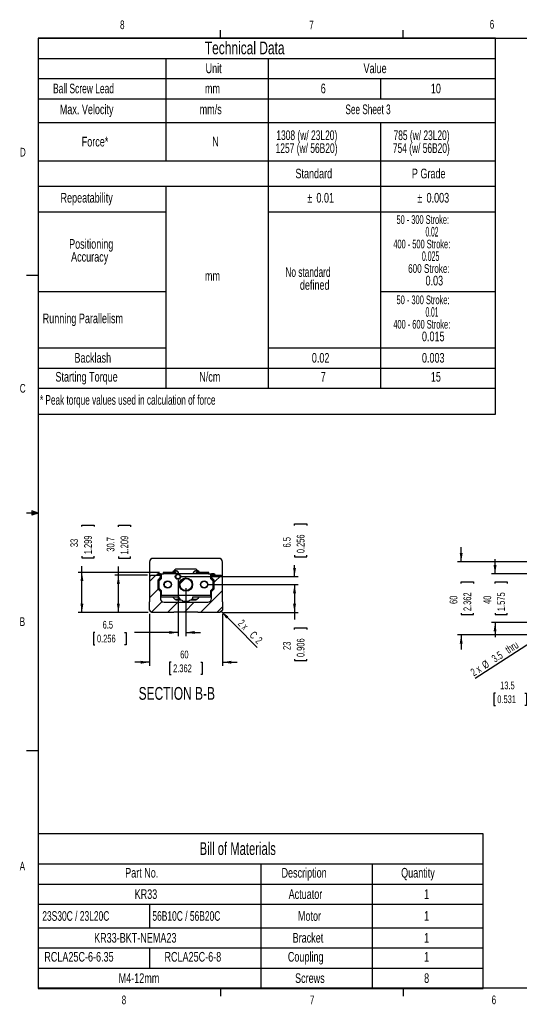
# Paper-space layout 'Layout1' of a CAD drawing. Extents: x 11 to 421, y 5 to 275.
# Tile 1 of 7: x 11 to 148, y 6 to 275. Entities that reach past the tile are written whole.
import ezdxf
from ezdxf.enums import TextEntityAlignment as Align

# ---------------------------------------------------------------- set-up
doc = ezdxf.new("R2010")
doc.units = 0
doc.layers.get('0').update_dxf_attribs({"linetype": 'CONTINUOUS'})
doc.dimstyles.new('SLDDIMSTYLE0', dxfattribs={"dimtxt": 2.116667, "dimasz": 2.4, "dimexe": 0, "dimexo": 0.0625, "dimgap": 0.529167, "dimtad": 0, "dimlfac": 3, "dimrnd": 1e-09, "dimzin": 12, "dimsah": 1, "dimcen": 0.09, "dimazin": 3, "dimtfac": 1, "dimtofl": 0, "dimtmove": 0, "dimatfit": 3})
doc.dimstyles.new('SLDDIMSTYLE1', dxfattribs={"dimtxt": 2.116667, "dimasz": 2.4, "dimexe": 0, "dimexo": 0.0625, "dimgap": 0.529167, "dimtad": 0, "dimlfac": 3, "dimrnd": 1e-09, "dimzin": 12, "dimsah": 1, "dimcen": 0.09, "dimazin": 3, "dimtfac": 1, "dimtmove": 0, "dimatfit": 3})
doc.dimstyles.new('SLDDIMSTYLE3', dxfattribs={"dimtxt": 2.116667, "dimasz": 2.4, "dimexe": 0, "dimexo": 0.0625, "dimgap": 0.529167, "dimtad": 1, "dimlfac": 3, "dimrnd": 1e-09, "dimzin": 12, "dimblk1": 'NONE', "dimsah": 1, "dimcen": 0, "dimazin": 3, "dimtfac": 1, "dimtmove": 0, "dimatfit": 3})

# ---------------------------------------------------------------- blocks, each defined once
blk = doc.blocks.new('SW_TABLEANNOTATION_2')
at = {"color": 0, "linetype": 'CONTINUOUS'}
for p, q in [((0, 0), (0, -42.31)), ((121.99, 0), (0, 0)), ((121.99, -42.31), (121.99, 0)), ((0, -8.23), (121.99, -8.23)), ((61, -8.23), (61, -42.31)), ((91.49, -8.23), (91.49, -42.31)), ((0, -13.76), (121.99, -13.76)), ((0, -19.28), (121.99, -19.28)), ((30.5, -19.28), (30.5, -25.73)), ((0, -25.73), (121.99, -25.73)), ((0, -31.25), (121.99, -31.25)), ((30.5, -31.25), (30.5, -36.78)), ((0, -36.78), (121.99, -36.78)), ((0, -42.31), (121.99, -42.31))]:
    blk.add_line(p, q, dxfattribs=at)
for s, height, width, p in [('Bill of Materials', 3.5, 0.658824, (44.24, -6.82)), ('Part No.', 2.646, 0.7, (23.83, -12.76)), ('Description', 2.6458, 0.7, (66.68, -12.76)), ('Quantity', 2.646, 0.7, (99.47, -12.76)), ('KR33', 2.646, 0.7, (26.43, -18.61)), ('Actuator', 2.646, 0.7, (68.64, -18.61)), ('1', 2.65, 0.7, (105.77, -18.61)), ('23S30C / 23L20C', 2.6458, 0.653333, (1.12, -24.6)), ('56B10C / 56B20C', 2.6458, 0.653333, (31.29, -24.6)), ('Motor', 2.646, 0.7, (71.19, -24.6)), ('1', 2.65, 0.7, (105.77, -24.6)), ('Bracket', 2.646, 0.7, (69.73, -30.58)), ('KR33-BKT-NEMA23', 2.6458, 0.7, (15.32, -30.58)), ('1', 2.65, 0.7, (105.77, -30.58)), ('RCLA25C-6-6.35', 2.6458, 0.7, (1.67, -35.78)), ('RCLA25C-6-8', 2.6458, 0.7, (34.61, -35.78)), ('Coupling', 2.646, 0.7, (68.42, -35.78)), ('1', 2.65, 0.7, (105.77, -35.78)), ('M4-12mm', 2.646, 0.7, (22.05, -41.63)), ('Screws', 2.646, 0.7, (70.4, -41.63)), ('8', 2.65, 0.7, (105.77, -41.63))]:
    blk.add_text(s, height=height, dxfattribs=dict(at, width=width)).set_placement(p, align=Align.BOTTOM_LEFT)
blk = doc.blocks.new('SW_TABLEANNOTATION_3')
at = {"color": 0, "linetype": 'CONTINUOUS'}
for p, q in [((0, 0), (0, -103.03)), ((125.35, 0), (0, 0)), ((125.35, -103.03), (125.35, 0)), ((0, -5.53), (125.35, -5.53)), ((35.03, -5.53), (35.03, -33.62)), ((63.03, -5.53), (63.03, -95.89)), ((0, -11.05), (125.35, -11.05)), ((93.83, -11.05), (93.83, -16.58)), ((0, -16.58), (125.35, -16.58)), ((0, -23.14), (125.35, -23.14)), ((93.83, -23.14), (93.83, -95.89)), ((0, -33.62), (125.35, -33.62)), ((0, -40.59), (125.35, -40.59)), ((35.03, -40.59), (35.03, -95.89)), ((0, -47.56), (35.03, -47.56)), ((63.03, -47.56), (125.35, -47.56)), ((0, -69.42), (35.03, -69.42)), ((93.83, -69.42), (125.35, -69.42)), ((0, -84.84), (35.03, -84.84)), ((63.03, -84.84), (125.35, -84.84)), ((0, -90.37), (125.35, -90.37)), ((0, -95.89), (125.35, -95.89)), ((0, -103.03), (125.35, -103.03))]:
    blk.add_line(p, q, dxfattribs=at)
for s, height, width, p in [('Technical Data', 3.5, 0.7, (45.68, -5.47)), ('Unit', 2.646, 0.7, (45.89, -10.38)), ('Value', 2.646, 0.7, (89.18, -10.38)), ('Ball Screw Lead', 2.6458, 0.653333, (4.08, -15.9)), ('mm', 2.646, 0.7, (45.72, -15.9)), ('6', 2.65, 0.7, (77.45, -15.9)), ('10', 2.646, 0.7, (107.63, -15.9)), ('Max. Velocity', 2.6458, 0.7, (5.93, -21.62)), ('mm/s', 2.646, 0.7, (44.27, -21.62)), ('See Sheet 3', 2.6458, 0.636364, (84.22, -21.62)), ('Force*', 2.646, 0.7, (11.94, -30.47)), ('1308 (w/ 23L20)', 2.6458, 0.653333, (65.28, -28.71)), ('785 (w/ 23L20)', 2.6458, 0.65, (97.41, -28.71)), ('N', 2.65, 0.7, (47.72, -30.47)), ('1257 (w/ 56B20)', 2.6458, 0.653333, (65.08, -32.24)), ('754 (w/ 56B20)', 2.6458, 0.65, (97.22, -32.24)), ('Standard', 2.646, 0.7, (70.52, -39.2)), ('P Grade', 2.646, 0.7, (102.43, -39.2)), ('Repeatability', 2.6458, 0.7, (6.13, -45.84)), ('%%p', 2.646, 0.7, (73.75, -45.84)), ('0.01', 2.646, 0.7, (76.27, -45.84)), ('%%p', 2.646, 0.7, (103.93, -45.84)), ('0.003', 2.646, 0.7, (106.45, -45.84)), ('50 - 300 Stroke:', 2.3813, 0.634375, (98.23, -51.61)), ('0.02                   ', 2.6458, 0.41087, (106.17, -55.14)), ('Positioning ', 2.6458, 0.7, (8.49, -58.49)), ('400 - 500 Stroke:', 2.3813, 0.638235, (97.35, -58.31)), ('Accuracy', 2.646, 0.7, (9.03, -62.02)), ('0.025                 ', 2.6458, 0.429545, (105.19, -61.84)), ('600 Stroke:', 2.3813, 0.7, (101.4, -65.02)), ('mm', 2.646, 0.7, (45.72, -67.24)), ('No standard ', 2.6458, 0.641667, (67.77, -66.2)), ('defined', 2.646, 0.7, (71.74, -69.73)), ('0.03', 2.646, 0.7, (106.17, -68.54)), ('50 - 300 Stroke:   ', 2.3813, 0.589474, (98.23, -73.6)), ('Running Parallelism', 2.6458, 0.7, (1.24, -78.89)), ('0.01                   ', 2.6458, 0.41087, (106.17, -77.13)), ('400 - 600 Stroke:', 2.3813, 0.638235, (97.35, -80.3)), ('0.015', 2.646, 0.7, (105.19, -83.83)), ('Backlash', 2.646, 0.7, (9.95, -89.7)), ('0.02', 2.646, 0.7, (75.01, -89.7)), ('0.003', 2.646, 0.7, (105.19, -89.7)), ('Starting Torque', 2.6458, 0.7, (4.74, -94.89)), ('N/cm', 2.646, 0.7, (44.16, -94.89)), ('7', 2.65, 0.7, (77.45, -94.89)), ('15', 2.646, 0.7, (107.63, -94.89)), ('* Peak torque values used in calculation of force ', 2.6458, 0.637, (0.5, -101.23))]:
    blk.add_text(s, height=height, dxfattribs=dict(at, width=width)).set_placement(p, align=Align.BOTTOM_LEFT)
blk = doc.blocks.new('_D_90')
at = {"color": 7, "linetype": 'CONTINUOUS'}
for p, q in [((46.4, 112.59), (46.4, 98.3)), ((66.4, 112.59), (66.4, 98.3)), ((46.4, 99.3), (42.4, 99.3)), ((52.34, 99.3), (51.91, 99.3)), ((51.91, 99.3), (51.91, 95.94)), ((60.45, 99.3), (60.88, 99.3)), ((60.88, 99.3), (60.88, 95.94)), ((66.4, 99.3), (70.4, 99.3)), ((51.91, 95.94), (52.34, 95.94)), ((60.88, 95.94), (60.45, 95.94))]:
    blk.add_line(p, q, dxfattribs=at)
for points in [[(46.4, 99.3), (44, 99.7), (44, 98.9)], [(66.4, 99.3), (68.8, 98.9), (68.8, 99.7)]]:
    blk.add_solid(points, dxfattribs=at)
at = {"color": 7, "linetype": 'CONTINUOUS', "width": 0.7}
for s, p in [('60', (54.83, 99.73, -51.21)), ('2.362', (52.88, 95.94, -51.21))]:
    blk.add_text(s, height=2.117, dxfattribs=at).set_placement(p, align=Align.BOTTOM_LEFT)
blk = doc.blocks.new('_D_91')
at = {"color": 7, "linetype": 'CONTINUOUS'}
for p, q in [((62.4, 120.59), (87.16, 120.59)), ((86.16, 120.59), (86.16, 112.93)), ((66.73, 112.93), (87.16, 112.93)), ((86.16, 112.93), (86.16, 111)), ((86.16, 108.29), (86.16, 108.72)), ((86.16, 108.72), (89.53, 108.72)), ((89.53, 108.72), (89.53, 108.29)), ((86.16, 100.18), (86.16, 99.75)), ((89.53, 99.75), (89.53, 100.18)), ((86.16, 99.75), (89.53, 99.75))]:
    blk.add_line(p, q, dxfattribs=at)
for points in [[(86.16, 120.59), (85.76, 118.19), (86.56, 118.19)], [(86.16, 112.93), (86.56, 115.33), (85.76, 115.33)]]:
    blk.add_solid(points, dxfattribs=at)
at = {"color": 7, "linetype": 'CONTINUOUS', "width": 0.7}
for s, p in [('0.906', (89.53, 100.72, -51.21)), ('23', (85.74, 102.67, -51.21))]:
    blk.add_text(s, height=2.117, rotation=90, dxfattribs=at).set_placement(p, align=Align.BOTTOM_LEFT)
blk = doc.blocks.new('_D_92')
at = {"color": 7, "linetype": 'CONTINUOUS'}
for p, q in [((86.16, 136.76), (86.16, 137.19)), ((86.16, 137.19), (89.53, 137.19)), ((89.53, 137.19), (89.53, 136.76)), ((86.16, 128.65), (86.16, 128.22)), ((86.16, 128.22), (89.53, 128.22)), ((89.53, 128.22), (89.53, 128.65)), ((86.16, 122.76), (86.16, 125.94)), ((55.23, 122.76), (87.16, 122.76)), ((62.4, 120.59), (87.16, 120.59)), ((86.16, 120.59), (86.16, 116.59))]:
    blk.add_line(p, q, dxfattribs=at)
for points in [[(86.16, 122.76), (86.56, 125.16), (85.76, 125.16)], [(86.16, 120.59), (85.76, 118.19), (86.56, 118.19)]]:
    blk.add_solid(points, dxfattribs=at)
at = {"color": 7, "linetype": 'CONTINUOUS', "width": 0.7}
for s, p in [('6.5', (85.74, 130.75, -51.21)), ('0.256', (89.53, 129.19, -51.21))]:
    blk.add_text(s, height=2.117, rotation=90, dxfattribs=at).set_placement(p, align=Align.BOTTOM_LEFT)
blk = doc.blocks.new('_D_93')
at = {"color": 7, "linetype": 'CONTINUOUS'}
for p, q in [((54.23, 121.76), (54.23, 106.46)), ((56.4, 119.59), (56.4, 106.46)), ((31.47, 107.46), (31.04, 107.46)), ((31.04, 107.46), (31.04, 104.1)), ((39.58, 107.46), (40.01, 107.46)), ((40.01, 107.46), (40.01, 104.1)), ((54.23, 107.46), (42.29, 107.46)), ((56.4, 107.46), (60.4, 107.46)), ((31.04, 104.1), (31.47, 104.1)), ((40.01, 104.1), (39.58, 104.1))]:
    blk.add_line(p, q, dxfattribs=at)
for points in [[(54.23, 107.46), (51.83, 107.86), (51.83, 107.06)], [(56.4, 107.46), (58.8, 107.06), (58.8, 107.86)]]:
    blk.add_solid(points, dxfattribs=at)
at = {"color": 7, "linetype": 'CONTINUOUS', "width": 0.7}
for s, p in [('6.5', (33.57, 107.89, -51.21)), ('0.256', (32.01, 104.1, -51.21))]:
    blk.add_text(s, height=2.117, dxfattribs=at).set_placement(p, align=Align.BOTTOM_LEFT)
blk = doc.blocks.new('_D_94')
at = {"color": 7, "linetype": 'CONTINUOUS'}
for p, q in [((37.87, 136.39), (37.87, 136.82)), ((37.87, 136.82), (41.23, 136.82)), ((41.23, 136.82), (41.23, 136.39)), ((37.87, 128.29), (37.87, 127.86)), ((37.87, 127.86), (41.23, 127.86)), ((41.23, 127.86), (41.23, 128.29)), ((37.87, 123.16), (37.87, 125.57)), ((45.83, 123.16), (36.87, 123.16)), ((37.87, 112.93), (37.87, 123.16)), ((46.06, 112.93), (36.87, 112.93))]:
    blk.add_line(p, q, dxfattribs=at)
for points in [[(37.87, 123.16), (37.47, 120.76), (38.27, 120.76)], [(37.87, 112.93), (38.27, 115.33), (37.47, 115.33)]]:
    blk.add_solid(points, dxfattribs=at)
at = {"color": 7, "linetype": 'CONTINUOUS', "width": 0.7}
for s, p in [('30.7', (37.44, 129.6, -51.21)), ('1.209', (41.23, 128.82, -51.21))]:
    blk.add_text(s, height=2.117, rotation=90, dxfattribs=at).set_placement(p, align=Align.BOTTOM_LEFT)
blk = doc.blocks.new('_D_95')
at = {"color": 7, "linetype": 'CONTINUOUS'}
for p, q in [((27.89, 136.47), (27.89, 136.9)), ((27.89, 136.9), (31.25, 136.9)), ((31.25, 136.9), (31.25, 136.47)), ((27.89, 128.36), (27.89, 127.93)), ((27.89, 127.93), (31.25, 127.93)), ((31.25, 127.93), (31.25, 128.36)), ((27.89, 123.93), (27.89, 125.65)), ((49.16, 123.93), (26.89, 123.93)), ((27.89, 112.93), (27.89, 123.93)), ((46.06, 112.93), (26.89, 112.93))]:
    blk.add_line(p, q, dxfattribs=at)
for points in [[(27.89, 123.93), (27.49, 121.53), (28.29, 121.53)], [(27.89, 112.93), (28.29, 115.33), (27.49, 115.33)]]:
    blk.add_solid(points, dxfattribs=at)
at = {"color": 7, "linetype": 'CONTINUOUS', "width": 0.7}
for s, p in [('33', (27.46, 130.85, -51.21)), ('1.299', (31.25, 128.9, -51.21))]:
    blk.add_text(s, height=2.117, rotation=90, dxfattribs=at).set_placement(p, align=Align.BOTTOM_LEFT)
blk = doc.blocks.new('SW_CHAMFER_DIMENSION_1')
at = {"color": 0, "linetype": 'CONTINUOUS'}
for p, q in [((-3.96, 4), (0, 0)), ((0, 0), (5.9, -5.9))]:
    blk.add_line(p, q, dxfattribs=at)
blk.add_solid([(-3.96, 4), (-2.56, 2.01), (-1.99, 2.57)], dxfattribs=at)
for s, height, width, p in [('2 x ', 2.117, 0.525, (0, 0, -51.21)), ('C', 2.12, 0.7, (3.17, -3.17, -51.21)), ('2', 2.12, 0.7, (4.79, -4.79, -51.21))]:
    blk.add_text(s, height=height, rotation=315, dxfattribs=dict(at, width=width)).set_placement(p, align=Align.BOTTOM_LEFT)
blk = doc.blocks.new('_D_105')
at = {"color": 7, "linetype": 'CONTINUOUS'}
for q in [(135.64, 94.85), (161.86, 111.82)]:
    blk.add_line((160.88, 111.18), q, dxfattribs=at)
blk.add_solid([(160.88, 111.18), (158.64, 110.21), (159.08, 109.54)], dxfattribs=at)
at = {"color": 7, "linetype": 'CONTINUOUS', "width": 0.7}
for s, p in [(' thru', (144.71, 100.71, 104.76)), ('%%c', (138.75, 96.85, 104.76)), ('3.5', (141.43, 98.59, 104.76)), ('2 x', (135.64, 94.84, 104.76))]:
    blk.add_text(s, height=2.117, rotation=32.9168, dxfattribs=at).set_placement(p, align=Align.BOTTOM_LEFT)
blk = doc.blocks.new('_NONE')
blk = doc.blocks.new('_D_107')
at = {"color": 7, "linetype": 'CONTINUOUS'}
for p, q in [((141.12, 123.5), (141.12, 127.5)), ((156.53, 123.5), (140.12, 123.5)), ((141.12, 120.89), (141.12, 121.32)), ((141.12, 121.32), (144.48, 121.32)), ((144.48, 121.32), (144.48, 120.89)), ((141.12, 112.78), (141.12, 112.35)), ((141.12, 112.35), (144.48, 112.35)), ((144.48, 112.35), (144.48, 112.78)), ((156.53, 110.17), (140.12, 110.17)), ((141.12, 110.17), (141.12, 106.17))]:
    blk.add_line(p, q, dxfattribs=at)
for points in [[(141.12, 123.5), (141.52, 125.9), (140.72, 125.9)], [(141.12, 110.17), (140.72, 107.77), (141.52, 107.77)]]:
    blk.add_solid(points, dxfattribs=at)
at = {"color": 7, "linetype": 'CONTINUOUS', "width": 0.7}
for s, p in [('40', (140.69, 115.27, 104.76)), ('1.575', (144.48, 113.32, 104.76))]:
    blk.add_text(s, height=2.117, rotation=90, dxfattribs=at).set_placement(p, align=Align.BOTTOM_LEFT)
blk = doc.blocks.new('_D_108')
at = {"color": 7, "linetype": 'CONTINUOUS'}
for p, q in [((131.84, 126.83), (131.84, 130.83)), ((156.87, 126.83), (130.84, 126.83)), ((131.84, 120.89), (131.84, 121.32)), ((131.84, 121.32), (135.21, 121.32)), ((135.21, 121.32), (135.21, 120.89)), ((131.84, 112.78), (131.84, 112.35)), ((131.84, 112.35), (135.21, 112.35)), ((135.21, 112.35), (135.21, 112.78)), ((156.87, 106.83), (130.84, 106.83)), ((131.84, 106.83), (131.84, 102.83))]:
    blk.add_line(p, q, dxfattribs=at)
for points in [[(131.84, 126.83), (132.24, 129.23), (131.44, 129.23)], [(131.84, 106.83), (131.44, 104.43), (132.24, 104.43)]]:
    blk.add_solid(points, dxfattribs=at)
at = {"color": 7, "linetype": 'CONTINUOUS', "width": 0.7}
for s, p in [('60', (131.42, 115.27, 104.76)), ('2.362', (135.21, 113.32, 104.76))]:
    blk.add_text(s, height=2.117, rotation=90, dxfattribs=at).set_placement(p, align=Align.BOTTOM_LEFT)
blk = doc.blocks.new('_D_109')
at = {"color": 7, "linetype": 'CONTINUOUS'}
for p, q in [((161.37, 110.5), (161.37, 89.83)), ((156.87, 106.83), (156.87, 89.83)), ((141.2, 90.83), (140.77, 90.83)), ((140.77, 90.83), (140.77, 87.47)), ((149.31, 90.83), (149.74, 90.83)), ((149.74, 90.83), (149.74, 87.47)), ((156.87, 90.83), (152.02, 90.83)), ((161.37, 90.83), (165.37, 90.83)), ((140.77, 87.47), (141.2, 87.47)), ((149.74, 87.47), (149.31, 87.47))]:
    blk.add_line(p, q, dxfattribs=at)
for points in [[(156.87, 90.83), (154.47, 91.23), (154.47, 90.43)], [(161.37, 90.83), (163.77, 90.43), (163.77, 91.23)]]:
    blk.add_solid(points, dxfattribs=at)
at = {"color": 7, "linetype": 'CONTINUOUS', "width": 0.7}
for s, p in [('13.5', (142.52, 91.26, 104.76)), ('0.531', (141.73, 87.47, 104.76))]:
    blk.add_text(s, height=2.117, dxfattribs=at).set_placement(p, align=Align.BOTTOM_LEFT)

psp = doc.layouts.get("Layout1")

# ---------------------------------------------------------------- linework, layer by layer
at = {"color": 7, "linetype": 'CONTINUOUS'}
for p, q in [((15.9068, 270.3087), (415.9568, 270.3087)), ((15.9068, 270.3087), (15.9068, 9.9587)), ((65.9067, 270.3087), (65.9067, 272.4626)), ((115.9129, 270.3087), (115.9129, 272.4626)), ((15.9068, 205.2212), (12.7318, 205.2212)), ((14.2004, 140.7435), (14.2004, 139.5602)), ((15.9068, 140.1337), (14.2004, 140.7435)), ((15.9068, 140.1337), (14.2004, 140.3632)), ((15.9068, 140.1337), (12.7318, 140.1337)), ((15.9068, 140.1337), (14.2004, 139.8718)), ((15.9068, 140.1337), (14.2004, 139.5602)), ((65.3979, 127.7609), (47.3979, 127.7609)), ((46.3979, 126.7609), (46.3979, 115.8609)), ((59.1617, 124.7609), (53.634, 124.7609)), ((66.3979, 115.8609), (66.3979, 126.7609)), ((46.4979, 121.5237), (48.1352, 123.1609)), ((46.4979, 122.8276), (46.8312, 123.1609)), ((46.4979, 115.9609), (46.4979, 122.8276)), ((46.8312, 123.1609), (49.2079, 123.1609)), ((48.7579, 123.5676), (48.4279, 123.2376)), ((48.4279, 123.2376), (48.4986, 123.1669)), ((48.4986, 123.1669), (48.7993, 123.4676)), ((49.3745, 122.5309), (48.6579, 121.7976)), ((48.6579, 121.7976), (48.6579, 119.3943)), ((49.4312, 123.5676), (48.7579, 123.5676)), ((48.7993, 123.4676), (48.8979, 123.4676)), ((48.8979, 123.4676), (49.0979, 123.2676)), ((49.5312, 122.3343), (48.8979, 121.7009)), ((48.8979, 121.7009), (48.8979, 119.4909)), ((49.5345, 122.3309), (48.9012, 121.6976)), ((48.9012, 121.6976), (48.9012, 119.4909)), ((49.0345, 121.6424), (49.6679, 122.2757)), ((49.0345, 119.5462), (49.0345, 121.6424)), ((49.0979, 123.2676), (49.5312, 123.2676)), ((49.2079, 123.1609), (49.3745, 122.9943)), ((49.3745, 122.9943), (49.3745, 122.5309)), ((49.4312, 123.4676), (49.4312, 123.5676)), ((50.1645, 123.4676), (49.4312, 123.4676)), ((49.5312, 123.2676), (49.5312, 122.3343)), ((49.6679, 123.4576), (49.5345, 123.4576)), ((49.5345, 123.4576), (49.5345, 122.3309)), ((49.6679, 122.2757), (49.6679, 123.4576)), ((50.2345, 123.4576), (49.6679, 123.4576)), ((53.4979, 123.9276), (50.1645, 123.9276)), ((50.1645, 123.9276), (50.1645, 123.4943)), ((50.1645, 123.4943), (50.1645, 123.4676)), ((50.2345, 123.4943), (50.1645, 123.4943)), ((62.5612, 123.5243), (50.2345, 123.5243)), ((50.2345, 123.5243), (50.2345, 123.4576)), ((53.8979, 123.5276), (53.4979, 123.9276)), ((58.8979, 123.5276), (53.8979, 123.5276)), ((54.7425, 120.788), (56.2041, 122.2496)), ((59.2979, 123.9276), (58.8979, 123.5276)), ((62.6312, 123.9276), (59.2979, 123.9276)), ((62.5612, 123.4576), (62.5612, 123.5243)), ((62.6312, 123.4943), (62.5612, 123.4943)), ((63.1279, 123.4576), (62.5612, 123.4576)), ((62.6312, 123.4943), (62.6312, 123.9276)), ((62.6312, 123.4676), (62.6312, 123.4943)), ((63.3645, 123.4676), (62.6312, 123.4676)), ((63.1279, 123.4576), (63.1279, 122.2757)), ((63.2612, 123.4576), (63.1279, 123.4576)), ((63.1279, 122.2757), (63.7612, 121.6424)), ((63.2612, 122.3309), (63.2612, 123.4576)), ((63.8945, 121.6976), (63.2612, 122.3309)), ((63.2645, 122.3343), (63.2645, 123.2676)), ((63.2645, 123.2676), (63.6979, 123.2676)), ((63.8979, 121.7009), (63.2645, 122.3343)), ((63.3645, 123.5676), (63.3645, 123.4676)), ((64.0379, 123.5676), (63.3645, 123.5676)), ((63.4212, 122.9943), (63.5879, 123.1609)), ((63.4212, 122.5309), (63.4212, 122.9943)), ((64.1379, 121.7976), (63.4212, 122.5309)), ((63.5879, 123.1609), (65.9645, 123.1609)), ((63.6979, 123.2676), (63.8979, 123.4676)), ((63.7612, 121.6424), (63.7612, 119.5462)), ((63.8945, 119.4909), (63.8945, 121.6976)), ((63.8979, 123.4676), (63.9965, 123.4676)), ((63.8979, 119.4909), (63.8979, 121.7009)), ((63.9965, 123.4676), (64.2972, 123.1669)), ((64.3679, 123.2376), (64.0379, 123.5676)), ((64.1379, 121.2031), (66.0301, 123.0954)), ((64.1379, 119.3943), (64.1379, 121.7976)), ((64.2972, 123.1669), (64.3679, 123.2376)), ((65.9645, 123.1609), (66.2979, 122.8276)), ((66.2979, 122.8276), (66.2979, 115.9609)), ((46.4979, 117.0335), (48.7583, 119.2939)), ((48.6579, 119.3943), (49.3912, 118.6609)), ((48.8979, 119.4909), (49.5312, 118.8576)), ((48.9012, 119.4909), (49.5345, 118.8576)), ((49.6679, 118.9128), (49.0345, 119.5462)), ((49.5312, 118.8576), (49.5312, 117.4276)), ((49.5345, 118.8576), (49.5345, 117.6576)), ((49.6679, 117.6576), (49.6679, 118.9128)), ((60.3525, 112.9276), (66.2979, 118.873)), ((63.7612, 119.5462), (63.1279, 118.9128)), ((63.1279, 118.9128), (63.1279, 117.6576)), ((63.2612, 118.8576), (63.8945, 119.4909)), ((63.2612, 117.6576), (63.2612, 118.8576)), ((63.2645, 118.8576), (63.8979, 119.4909)), ((63.2645, 117.4276), (63.2645, 118.8576)), ((63.4045, 118.6609), (64.1379, 119.3943)), ((49.3912, 118.6609), (49.3912, 116.7609)), ((49.5312, 117.4276), (49.6979, 117.2609)), ((49.5345, 117.6576), (49.6679, 117.6576)), ((49.6679, 117.6576), (63.1279, 117.6576)), ((49.6979, 117.2609), (54.4645, 117.2609)), ((53.3979, 116.5943), (54.7447, 116.5943)), ((53.634, 116.4276), (54.9776, 116.4276)), ((55.3979, 116.3276), (55.3979, 116.2276)), ((55.3979, 116.2276), (55.5645, 116.0609)), ((55.5645, 116.0609), (57.2312, 116.0609)), ((57.2312, 116.0609), (57.3979, 116.2276)), ((57.3979, 116.2276), (57.3979, 116.3276)), ((57.8182, 116.4276), (59.1617, 116.4276)), ((58.0511, 116.5943), (59.3979, 116.5943)), ((58.3312, 117.2609), (63.0979, 117.2609)), ((63.0979, 117.2609), (63.2645, 117.4276)), ((63.1279, 117.6576), (63.2612, 117.6576)), ((63.4045, 116.7609), (63.4045, 118.6609)), ((46.3979, 115.8609), (46.4979, 115.9609)), ((46.3979, 113.5943), (46.3979, 115.8609)), ((47.0645, 112.9276), (46.3979, 113.5943)), ((46.9733, 113.0188), (49.865, 115.9106)), ((50.3912, 115.7609), (62.4045, 115.7609)), ((51.3722, 112.9276), (54.2056, 115.7609)), ((55.979, 113.0443), (58.6957, 115.7609)), ((64.8426, 112.9276), (66.3979, 114.4829)), ((66.3979, 113.5943), (65.7312, 112.9276)), ((66.2979, 115.9609), (66.3979, 115.8609)), ((66.3979, 115.8609), (66.3979, 113.5943)), ((53.0145, 112.9276), (47.0645, 112.9276)), ((53.1145, 113.0443), (53.0145, 112.9443)), ((53.0145, 112.9443), (53.0145, 112.9276)), ((59.6812, 113.0443), (53.1145, 113.0443)), ((59.7812, 112.9443), (59.6812, 113.0443)), ((59.7812, 112.9276), (59.7812, 112.9443)), ((65.7312, 112.9276), (59.7812, 112.9276)), ((15.9068, 75.0462), (12.7318, 75.0462)), ((415.9568, 9.9587), (15.9068, 9.9587)), ((65.9067, 9.9587), (65.9067, 7.8048)), ((115.9129, 9.9587), (115.9129, 7.8048))]:
    psp.add_line(p, q, dxfattribs=at)
at = {"color": 7, "linetype": 'CONTINUOUS', "flags": 128}
for points in [[(52.6711, 117.2609), (52.9554, 116.9681), (53.3979, 116.5943)], [(59.3979, 116.5943), (59.8404, 116.9681), (60.1247, 117.2609)]]:
    psp.add_lwpolyline(points, dxfattribs=at)
at = {"color": 7, "linetype": 'CONTINUOUS'}
for centre, radius in [((51.3979, 120.5943), 1.0167), ((51.3979, 120.5943), 0.9167), ((54.2312, 122.7609), 0.75), ((54.2312, 122.7609), 0.5833), ((56.3979, 120.5943), 1.8333), ((56.3979, 120.5943), 1.6667), ((61.3979, 120.5943), 1.0167), ((61.3979, 120.5943), 0.9167)]:
    psp.add_circle(centre, radius, dxfattribs=at)
for centre, radius, start, end in [((47.3979, 126.7609), 1, 90, 180), ((65.3979, 126.7609), 1, 360, 90), ((56.3979, 120.5943), 5, 123.55731, 138.189685), ((53.5645, 123.4276), 0.9167, 6.053355, 146.944269), ((59.2312, 123.4276), 0.9167, 33.055731, 173.946645), ((56.3979, 120.5943), 5, 41.810315, 56.44269), ((50.3912, 116.7609), 1, 180, 270), ((56.3979, 120.5943), 5, 233.130102, 236.44269), ((55.3979, 117.2609), 0.9333, 180, 270), ((57.3979, 117.2609), 0.9333, 270, 360), ((56.3979, 120.5943), 5, 303.55731, 306.869898), ((62.4045, 116.7609), 1, 270, 0), ((47.0645, 113.7609), 0.6667, 197.114433, 252.885567), ((65.7312, 113.7609), 0.6667, 287.114433, 342.885567)]:
    psp.add_arc(centre, radius, start, end, dxfattribs=at)
at = {"color": 8, "linetype": 'CONTINUOUS'}
for centre, start, end in [((53.5645, 123.4276), 6.530119, 143.968121), ((59.2312, 123.4276), 36.031879, 173.469881)]:
    psp.add_arc(centre, 0.85, start, end, dxfattribs=at)

# ---------------------------------------------------------------- block references
at = {"color": 7, "linetype": 'CONTINUOUS'}
for name, p in [('SW_TABLEANNOTATION_3', (15.8906, 270.2892)), ('SW_CHAMFER_DIMENSION_1', (70.0271, 109.2651)), ('SW_TABLEANNOTATION_2', (15.9068, 52.2646))]:
    psp.add_blockref(name, p, dxfattribs=at)

# ---------------------------------------------------------------- texts
at = {"color": 7, "linetype": 'CONTINUOUS', "width": 0.7}
for s, height, p in [('8', 2.3813, (38.3309, 272.0505)), ('6', 2.3813, (139.6667, 272.1838)), ('7', 2.3813, (90.1951, 271.9783)), ('D', 2.3813, (10.8867, 237.1521)), ('C', 2.3813, (10.8538, 172.4531)), ('B', 2.3813, (10.8306, 108.5188)), ('SECTION B-B', 3.5, (43.423, 87.9647)), ('A', 2.3813, (10.8207, 41.529)), ('8', 2.3813, (38.7801, 4.8797)), ('7', 2.3813, (90.3586, 4.8872)), ('6', 2.3813, (140.1782, 4.8973))]:
    psp.add_text(s, height=height, dxfattribs=at).set_placement(p, align=Align.BOTTOM_LEFT)

# ---------------------------------------------------------------- dimensions: what is measured, and where the dimension line sits
at = {"color": 7, "linetype": 'CONTINUOUS'}
for base, p1, p2, dimstyle, picture, middle in [((27.8858, 112.9276), (50.1645, 123.9276), (47.0645, 112.9276), 'SLDDIMSTYLE0', '_D_95', (27.8858, 132.4134)), ((37.8651, 123.1609), (47.0645, 112.9276), (46.8312, 123.1609), 'SLDDIMSTYLE0', '_D_94', (37.8651, 132.3397)), ((86.1649, 120.5943), (54.2312, 122.7609), (61.3979, 120.5943), 'SLDDIMSTYLE1', '_D_92', (86.1649, 132.7055)), ((131.8449, 106.8336), (157.8656, 126.8336), (157.8656, 106.8336), 'SLDDIMSTYLE1', '_D_108', (131.8449, 116.8336)), ((141.1156, 110.1669), (157.5322, 123.5002), (157.5322, 110.1669), 'SLDDIMSTYLE1', '_D_107', (141.1156, 116.8336)), ((86.1649, 112.9276), (61.3979, 120.5943), (65.7312, 112.9276), 'SLDDIMSTYLE0', '_D_91', (86.1649, 104.2377))]:
    dim = psp.add_linear_dim(base=base, p1=p1, p2=p2, angle=90, dimstyle=dimstyle, dxfattribs=at)
    dim.commit()
    dim.dimension.update_dxf_attribs({"geometry": picture, "text_midpoint": middle, "dimtype": 160})
for base, p1, p2, picture, middle in [((54.2312, 107.4608), (56.3979, 120.5943), (54.2312, 122.7609), '_D_93', (35.5259, 107.4608)), ((66.3979, 99.3016), (46.3979, 113.5943), (66.3979, 113.5943), '_D_90', (56.3979, 99.3016)), ((156.8656, 90.8336), (161.3656, 111.5002), (156.8656, 107.8336), '_D_109', (145.2519, 90.8336))]:
    dim = psp.add_linear_dim(base=base, p1=p1, p2=p2, dimstyle='SLDDIMSTYLE1', dxfattribs=at)
    dim.commit()
    dim.dimension.update_dxf_attribs({"geometry": picture, "text_midpoint": middle, "dimtype": 160})
dim = psp.add_diameter_dim_2p(p1=(161.8552, 111.8172), p2=(160.8759, 111.1832), text='2 x<> thru', dimstyle='SLDDIMSTYLE3', dxfattribs=at)
dim.commit()
dim.dimension.update_dxf_attribs({"geometry": '_D_105', "text_midpoint": (142.6496, 99.3846), "dimtype": 163})

doc.saveas('drawing.dxf')
